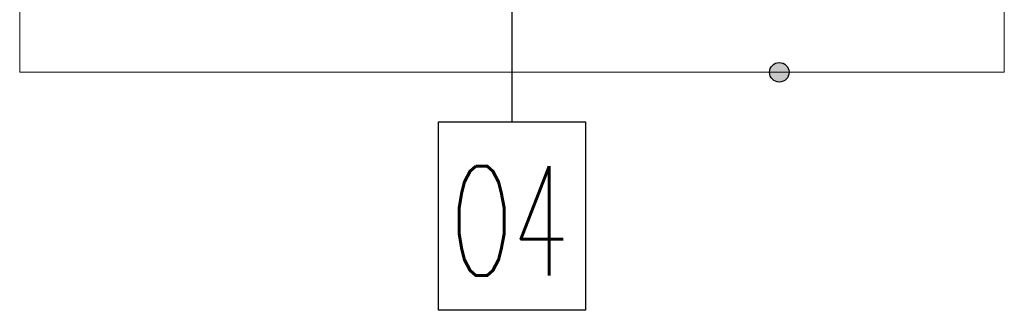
# Model space of a CAD drawing. Header units: millimetres. Extents: x -2616 to 3840, y -7331 to 10340.
# Tile 1 of 22: x 1317 to 1468, y 45 to 90. Entities that reach past the tile are written whole.
import ezdxf

# ---------------------------------------------------------------- set-up
doc = ezdxf.new("R2010")
doc.units = ezdxf.units.MM
for name, color, linetype in [('#Warnice UG$0$0A_OPISY OKIEN', 8, 'Continuous'), ('#Warnice UG$0$Opisy', 8, 'Continuous'), ('PODKŁAD', 8, 'Continuous')]:
    doc.layers.add(name, color=color, linetype=linetype)
doc.layers.add('#Warnice UG$0$0A_POMOCNICZE', color=8, linetype='Continuous', lineweight=9)
doc.styles.add('#Warnice UG$0$1', font='simplex.shx', dxfattribs={"width": 0.6})

# ---------------------------------------------------------------- blocks, each defined once
blk = doc.blocks.new('#Warnice UG')
at = {"layer": '#Warnice UG$0$0A_OPISY OKIEN', "transparency": 33554687}
h = blk.add_hatch(color=256, dxfattribs=at)
h.dxf.hatch_style = 1
h.paths.add_polyline_path([(12999.55, 6335.63, 1), (12996.55, 6335.63, 1)])
at = {"layer": '#Warnice UG$0$0A_OPISY OKIEN'}
blk.add_circle((12998.05, 6335.63), 1.5, dxfattribs=at)
at = {"layer": '#Warnice UG$0$0A_POMOCNICZE', "ltscale": 3}
blk.add_lwpolyline([(12881.56, 6380.63), (12881.56, 6335.63), (13032.56, 6335.63), (13032.56, 6380.63)], dxfattribs=at)
at = {"layer": '#Warnice UG$0$Opisy'}
blk.add_line((12957.06, 6448.76), (12957.06, 6328.01), dxfattribs=at)
blk.add_lwpolyline([(12945.77, 6299.11), (12945.77, 6328.01), (12968.35, 6328.01), (12968.35, 6299.11)], close=True, dxfattribs=at)
at = {"layer": '#Warnice UG$0$Opisy', "insert": (12956.71, 6312.84), "char_height": 16.8, "width": 158.6274, "attachment_point": 5, "style": '#Warnice UG$0$1'}
blk.add_mtext('O4', dxfattribs=at)

msp = doc.modelspace()

# ---------------------------------------------------------------- block references
at = {"layer": 'PODKŁAD'}
msp.add_blockref('#Warnice UG', (-11564.68, -6253.84), dxfattribs=at)

doc.saveas('drawing.dxf')
